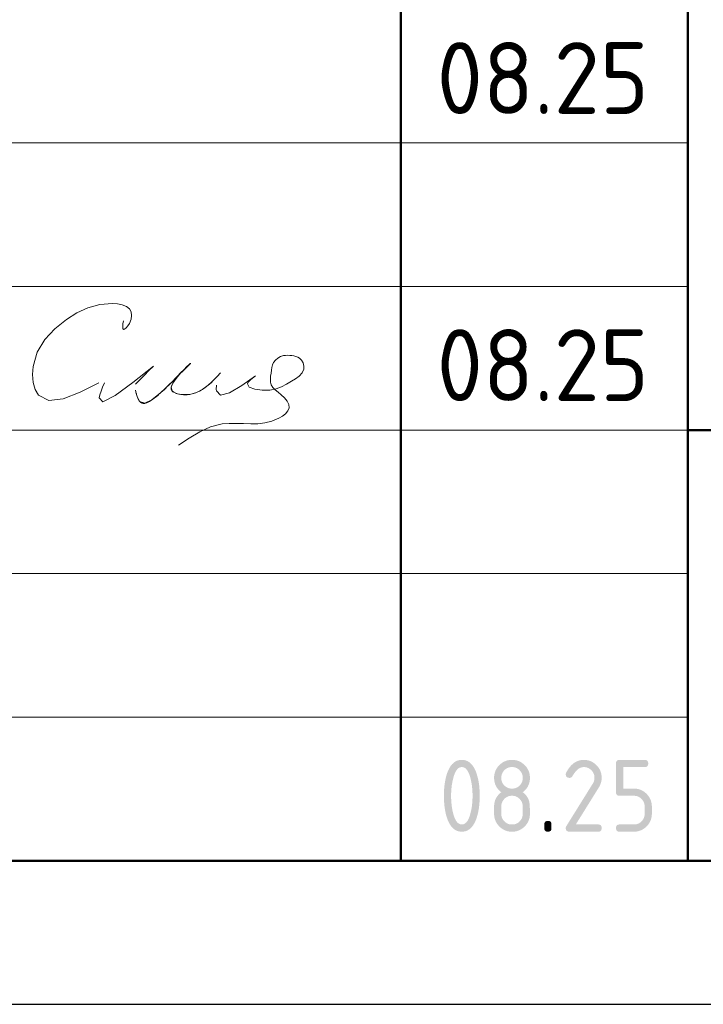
# Model space of a CAD drawing. Header units: millimetres. Extents: x 0 to 21000, y -5 to 14855.
# Tile 13 of 24: x 13586 to 14777, y 0 to 1715. Entities that reach past the tile are written whole.
import ezdxf

# ---------------------------------------------------------------- set-up
doc = ezdxf.new("R2010")
doc.units = ezdxf.units.MM
doc.layers.add('Standard', color=7, linetype='Continuous', lineweight=25)
doc.styles.add('ISOCPEUR', font='txt')

msp = doc.modelspace()

# ---------------------------------------------------------------- hatches: boundary and pattern name
at = {"layer": 'Standard', "linetype": 'Continuous', "lineweight": 25, "transparency": 33554687}
h = msp.add_hatch(color=7, dxfattribs=at)
h.paths.add_polyline_path([(14374.9, 363.1), (14374.9, 367), (14374.7, 370.8), (14374.5, 374.6), (14374.1, 378.2), (14373.7, 381.9), (14373.1, 385.4), (14372.4, 389), (14371.6, 392.4), (14371, 395), (14370.3, 397.3), (14369.6, 399.5), (14368.8, 401.5), (14368, 403.4), (14367.1, 405), (14366.2, 406.6), (14365.3, 407.9), (14364.3, 409.2), (14363.3, 410.2), (14362.2, 411.2), (14361.1, 411.8), (14360, 412.5), (14358.8, 412.8), (14357.5, 413.1), (14356.2, 413.1), (14355, 413.1), (14353.8, 412.8), (14352.6, 412.5), (14351.4, 411.8), (14350.3, 411.2), (14349.3, 410.2), (14348.2, 409.2), (14347.3, 407.9), (14346.3, 406.6), (14345.5, 405), (14344.6, 403.4), (14343.8, 401.4), (14343, 399.5), (14342.3, 397.2), (14341.6, 394.9), (14341, 392.3), (14340.1, 388.8), (14339.5, 385.2), (14338.8, 381.6), (14338.4, 378), (14338, 374.4), (14337.8, 370.6), (14337.6, 366.9), (14337.6, 363.1), (14337.6, 359.3), (14337.8, 355.5), (14338, 351.8), (14338.4, 348.1), (14338.8, 344.5), (14339.4, 340.9), (14340, 337.3), (14340.9, 333.9), (14341.5, 331.3), (14342.2, 329), (14342.9, 326.8), (14343.7, 324.8), (14344.5, 322.9), (14345.4, 321.3), (14346.3, 319.6), (14347.2, 318.4), (14348.2, 317.1), (14349.2, 316.1), (14350.3, 315.1), (14351.4, 314.5), (14352.5, 313.8), (14353.7, 313.5), (14354.9, 313.2), (14356.2, 313.2), (14357.5, 313.2), (14358.8, 313.5), (14360, 313.8), (14361.1, 314.5), (14362.2, 315.1), (14363.3, 316.1), (14364.3, 317.1), (14365.3, 318.4), (14366.2, 319.6), (14367.1, 321.3), (14368, 322.9), (14368.8, 324.8), (14369.6, 326.8), (14370.3, 329), (14371, 331.3), (14371.6, 333.9), (14372.4, 337.3), (14373.1, 340.9), (14373.7, 344.5), (14374.1, 348.1), (14374.5, 351.8), (14374.7, 355.5), (14374.9, 359.3)])
h.paths.add_polyline_path([(14387.4, 363.1), (14387.4, 360.4), (14387.4, 357.7), (14387.3, 355), (14387.1, 352.3), (14386.9, 349.7), (14386.7, 347.2), (14386.4, 344.7), (14386.1, 342.3), (14385.7, 339.9), (14385.3, 337.6), (14384.9, 335.3), (14384.4, 333), (14383.8, 330.8), (14383.2, 328.7), (14382.6, 326.5), (14382, 324.5), (14381, 321.5), (14379.8, 318.9), (14378.6, 316.3), (14377.3, 314.1), (14376, 311.8), (14374.6, 310), (14373.1, 308.1), (14371.5, 306.6), (14369.9, 305.1), (14368.1, 304), (14366.4, 302.9), (14364.5, 302.1), (14362.6, 301.4), (14360.5, 301), (14358.5, 300.6), (14356.2, 300.6), (14354, 300.6), (14352, 301), (14349.9, 301.4), (14348, 302.1), (14346.1, 302.9), (14344.3, 304), (14342.6, 305.1), (14341, 306.6), (14339.4, 308.1), (14337.9, 309.9), (14336.5, 311.8), (14335.2, 314), (14333.9, 316.2), (14332.7, 318.8), (14331.5, 321.4), (14330.5, 324.4), (14329.8, 326.4), (14329.2, 328.6), (14328.6, 330.7), (14328.1, 332.9), (14327.6, 335.2), (14327.2, 337.5), (14326.8, 339.8), (14326.4, 342.2), (14326.1, 344.7), (14325.8, 347.2), (14325.6, 349.7), (14325.4, 352.3), (14325.2, 354.9), (14325.1, 357.6), (14325.1, 360.3), (14325.1, 363.1), (14325.1, 365.9), (14325.1, 368.7), (14325.2, 371.4), (14325.4, 374), (14325.6, 376.6), (14325.8, 379.1), (14326.1, 381.6), (14326.4, 384), (14326.8, 386.5), (14327.2, 388.8), (14327.6, 391.1), (14328.1, 393.3), (14328.6, 395.6), (14329.2, 397.7), (14329.8, 399.8), (14330.5, 401.9), (14331.5, 404.8), (14332.7, 407.4), (14333.9, 410), (14335.2, 412.3), (14336.5, 414.5), (14337.9, 416.4), (14339.4, 418.2), (14341, 419.7), (14342.6, 421.2), (14344.3, 422.3), (14346.1, 423.4), (14348, 424.2), (14349.9, 424.9), (14352, 425.3), (14354, 425.6), (14356.2, 425.6), (14358.5, 425.6), (14360.5, 425.3), (14362.6, 424.9), (14364.5, 424.2), (14366.4, 423.4), (14368.1, 422.3), (14369.9, 421.2), (14371.5, 419.7), (14373.1, 418.2), (14374.6, 416.3), (14376, 414.5), (14377.3, 412.2), (14378.6, 410), (14379.8, 407.4), (14381, 404.8), (14382, 401.8), (14382.6, 399.7), (14383.2, 397.6), (14383.8, 395.5), (14384.4, 393.3), (14384.9, 391), (14385.3, 388.7), (14385.7, 386.4), (14386.1, 384), (14386.4, 381.6), (14386.7, 379.1), (14386.9, 376.5), (14387.1, 373.9), (14387.3, 371.3), (14387.4, 368.6), (14387.4, 365.9)], flags=16)
h = msp.add_hatch(color=7, dxfattribs=at)
h.paths.add_polyline_path([(14443.7, 313.2), (14445.6, 313.2), (14447.4, 313.5), (14449.2, 313.8), (14450.9, 314.5), (14452.6, 315.2), (14454.1, 316.2), (14455.6, 317.2), (14456.9, 318.6), (14458.3, 320), (14459.3, 321.5), (14460.3, 323), (14461, 324.7), (14461.7, 326.3), (14462, 328.1), (14462.3, 329.9), (14462.3, 331.9), (14462.3, 344.4), (14462.3, 346.4), (14462, 348.1), (14461.7, 349.9), (14461, 351.6), (14460.3, 353.3), (14459.3, 354.8), (14458.2, 356.3), (14456.9, 357.7), (14455.5, 359), (14454, 360.1), (14452.5, 361.1), (14450.8, 361.8), (14449.2, 362.5), (14447.4, 362.8), (14445.6, 363.2), (14443.7, 363.2), (14441.7, 363.2), (14439.9, 362.8), (14438.1, 362.5), (14436.5, 361.8), (14434.8, 361.1), (14433.3, 360.1), (14431.8, 359.1), (14430.4, 357.7), (14429.1, 356.3), (14428.1, 354.8), (14427, 353.3), (14426.4, 351.7), (14425.7, 350), (14425.3, 348.2), (14425, 346.4), (14425, 344.4), (14425, 331.9), (14425, 329.9), (14425.3, 328.1), (14425.7, 326.3), (14426.4, 324.7), (14427, 323), (14428.1, 321.5), (14429.1, 320), (14430.4, 318.6), (14431.8, 317.2), (14433.3, 316.2), (14434.8, 315.2), (14436.5, 314.5), (14438.1, 313.8), (14439.9, 313.5), (14441.7, 313.2)])
h.paths.add_polyline_path([(14443.7, 300.6), (14442.1, 300.6), (14440.5, 300.8), (14438.9, 300.9), (14437.4, 301.2), (14435.9, 301.5), (14434.5, 301.9), (14433.1, 302.4), (14431.7, 302.9), (14430.3, 303.5), (14429, 304.2), (14427.7, 304.9), (14426.4, 305.8), (14425.1, 306.6), (14423.9, 307.6), (14422.7, 308.6), (14421.6, 309.8), (14420.5, 310.9), (14419.5, 312.1), (14418.5, 313.3), (14417.6, 314.6), (14416.8, 315.9), (14416, 317.2), (14415.3, 318.5), (14414.8, 319.9), (14414.2, 321.3), (14413.8, 322.7), (14413.3, 324.1), (14413.1, 325.6), (14412.8, 327.1), (14412.6, 328.7), (14412.5, 330.3), (14412.5, 331.9), (14412.5, 344.4), (14412.5, 346.3), (14412.7, 348.2), (14412.9, 350), (14413.3, 351.8), (14413.7, 353.5), (14414.2, 355.2), (14414.8, 356.8), (14415.6, 358.4), (14416.4, 360), (14417.4, 361.4), (14418.4, 362.9), (14419.5, 364.3), (14420.7, 365.7), (14422.1, 366.9), (14423.4, 368.2), (14425, 369.4), (14423.4, 370.6), (14422.1, 371.9), (14420.7, 373.1), (14419.5, 374.5), (14418.4, 375.9), (14417.4, 377.3), (14416.4, 378.8), (14415.6, 380.4), (14414.8, 381.9), (14414.2, 383.6), (14413.7, 385.3), (14413.3, 387), (14412.9, 388.8), (14412.7, 390.6), (14412.5, 392.4), (14412.5, 394.4), (14412.5, 396), (14412.6, 397.6), (14412.8, 399.1), (14413.1, 400.6), (14413.3, 402.1), (14413.8, 403.6), (14414.2, 405), (14414.8, 406.4), (14415.3, 407.8), (14416, 409.1), (14416.8, 410.4), (14417.6, 411.7), (14418.5, 413), (14419.5, 414.2), (14420.5, 415.4), (14421.6, 416.5), (14422.7, 417.6), (14423.9, 418.6), (14425.1, 419.6), (14426.4, 420.5), (14427.7, 421.4), (14429, 422.1), (14430.3, 422.8), (14431.7, 423.4), (14433.1, 423.9), (14434.5, 424.4), (14435.9, 424.8), (14437.4, 425.1), (14438.9, 425.4), (14440.5, 425.5), (14442.1, 425.6), (14443.7, 425.6), (14445.3, 425.6), (14446.9, 425.5), (14448.4, 425.4), (14449.9, 425.1), (14451.4, 424.8), (14452.8, 424.4), (14454.3, 423.9), (14455.7, 423.4), (14457, 422.8), (14458.4, 422.1), (14459.7, 421.4), (14460.9, 420.5), (14462.2, 419.6), (14463.4, 418.6), (14464.6, 417.6), (14465.7, 416.5), (14466.9, 415.4), (14467.9, 414.2), (14468.9, 413), (14469.7, 411.7), (14470.6, 410.4), (14471.3, 409.1), (14472, 407.8), (14472.6, 406.4), (14473.2, 405), (14473.6, 403.6), (14474, 402.1), (14474.3, 400.6), (14474.6, 399.1), (14474.7, 397.6), (14474.9, 396), (14474.9, 394.4), (14474.9, 392.4), (14474.7, 390.6), (14474.5, 388.8), (14474.1, 387), (14473.7, 385.3), (14473.1, 383.6), (14472.5, 381.9), (14471.7, 380.4), (14471, 378.8), (14470, 377.3), (14469, 375.9), (14467.8, 374.5), (14466.7, 373.1), (14465.3, 371.9), (14463.9, 370.6), (14462.3, 369.4), (14464.6, 367.7), (14466.4, 365.8), (14468.3, 363.9), (14469.7, 361.8), (14471.1, 359.7), (14472.1, 357.4), (14473.1, 355.1), (14473.7, 352.6), (14473.9, 352), (14474, 351.2), (14474.1, 350.4), (14474.2, 349.5), (14474.3, 348.5), (14474.4, 347.4), (14474.5, 346.2), (14474.6, 344.9), (14474.6, 343.6), (14474.7, 342.2), (14474.8, 340.7), (14474.8, 339.1), (14474.8, 337.5), (14474.8, 335.7), (14474.9, 333.9), (14474.9, 331.9), (14474.9, 330.3), (14474.7, 328.7), (14474.6, 327.1), (14474.3, 325.6), (14474, 324.1), (14473.6, 322.7), (14473.2, 321.3), (14472.6, 319.9), (14472, 318.5), (14471.3, 317.2), (14470.6, 315.9), (14469.7, 314.6), (14468.9, 313.3), (14467.9, 312.1), (14466.9, 310.9), (14465.7, 309.8), (14464.6, 308.6), (14463.4, 307.6), (14462.2, 306.6), (14460.9, 305.8), (14459.7, 304.9), (14458.4, 304.2), (14457, 303.5), (14455.7, 302.9), (14454.3, 302.4), (14452.8, 301.9), (14451.4, 301.5), (14449.9, 301.2), (14448.4, 300.9), (14446.9, 300.8), (14445.3, 300.6)], flags=16)
h.paths.add_polyline_path([(14443.7, 375.6), (14445.6, 375.6), (14447.4, 376), (14449.2, 376.3), (14450.9, 377), (14452.6, 377.7), (14454.1, 378.7), (14455.6, 379.7), (14456.9, 381.1), (14458.3, 382.4), (14459.3, 383.9), (14460.3, 385.4), (14461, 387.1), (14461.7, 388.8), (14462, 390.6), (14462.3, 392.4), (14462.3, 394.4), (14462.3, 396.3), (14462, 398.1), (14461.7, 399.9), (14461, 401.6), (14460.3, 403.2), (14459.3, 404.7), (14458.2, 406.2), (14456.9, 407.6), (14455.5, 409), (14454, 410), (14452.5, 411.1), (14450.8, 411.7), (14449.2, 412.4), (14447.4, 412.8), (14445.6, 413.1), (14443.7, 413.1), (14441.7, 413.1), (14439.9, 412.8), (14438.1, 412.4), (14436.5, 411.7), (14434.8, 411.1), (14433.3, 410), (14431.8, 409), (14430.4, 407.7), (14429.1, 406.3), (14428.1, 404.8), (14427, 403.3), (14426.4, 401.6), (14425.7, 400), (14425.3, 398.1), (14425, 396.3), (14425, 394.4), (14425, 392.4), (14425.3, 390.6), (14425.7, 388.8), (14426.4, 387.1), (14427, 385.4), (14428.1, 383.9), (14429.1, 382.4), (14430.4, 381.1), (14431.8, 379.7), (14433.3, 378.7), (14434.8, 377.7), (14436.5, 377), (14438.1, 376.3), (14439.9, 376), (14441.7, 375.6)])
for points in [[(14568.6, 425.6), (14570.2, 425.6), (14571.8, 425.5), (14573.3, 425.4), (14574.8, 425.1), (14576.3, 424.8), (14577.8, 424.4), (14579.2, 423.9), (14580.6, 423.4), (14582, 422.8), (14583.3, 422.1), (14584.6, 421.4), (14585.9, 420.5), (14587.1, 419.6), (14588.3, 418.6), (14589.5, 417.6), (14590.7, 416.5), (14591.8, 415.4), (14592.8, 414.2), (14593.8, 413), (14594.7, 411.7), (14595.5, 410.4), (14596.3, 409.1), (14597, 407.8), (14597.5, 406.4), (14598.1, 405), (14598.5, 403.6), (14599, 402.1), (14599.2, 400.6), (14599.5, 399.1), (14599.7, 397.6), (14599.8, 396), (14599.8, 394.4), (14599.8, 392.2), (14599.5, 389.9), (14599.1, 387.7), (14598.4, 385.5), (14597.7, 383.2), (14596.6, 380.9), (14595.6, 378.7), (14594.1, 376.4), (14554.8, 313.2), (14593.6, 313.2), (14594.4, 313.2), (14595, 313.1), (14595.7, 313), (14596.3, 312.8), (14596.9, 312.6), (14597.4, 312.3), (14597.9, 312), (14598.3, 311.6), (14598.7, 311.2), (14598.9, 310.7), (14599.2, 310.2), (14599.4, 309.6), (14599.6, 309.1), (14599.7, 308.4), (14599.8, 307.7), (14599.8, 306.9), (14599.8, 306.1), (14599.7, 305.4), (14599.6, 304.8), (14599.4, 304.2), (14599.2, 303.6), (14598.9, 303.1), (14598.7, 302.6), (14598.3, 302.2), (14597.9, 301.8), (14597.4, 301.5), (14596.9, 301.2), (14596.3, 301), (14595.7, 300.8), (14595, 300.7), (14594.4, 300.6), (14593.6, 300.6), (14543.6, 300.6), (14542.8, 300.6), (14542.1, 300.7), (14541.4, 300.8), (14540.9, 301), (14540.3, 301.2), (14539.8, 301.5), (14539.3, 301.8), (14538.9, 302.2), (14538.5, 302.6), (14538.2, 303.1), (14537.9, 303.6), (14537.7, 304.2), (14537.5, 304.7), (14537.4, 305.4), (14537.3, 306.1), (14537.3, 306.9), (14537.3, 307.8), (14537.6, 308.7), (14537.9, 309.6), (14538.4, 310.5), (14584.2, 384.1), (14585, 385.3), (14585.6, 386.6), (14586.2, 387.9), (14586.5, 389.1), (14586.9, 390.4), (14587.1, 391.7), (14587.3, 393.1), (14587.3, 394.4), (14587.3, 396.3), (14587, 398.1), (14586.6, 399.9), (14585.9, 401.6), (14585.3, 403.2), (14584.2, 404.7), (14583.2, 406.3), (14581.8, 407.6), (14580.5, 409), (14578.9, 410), (14577.4, 411.1), (14575.8, 411.7), (14574.1, 412.4), (14572.3, 412.8), (14570.5, 413.1), (14568.6, 413.1), (14567.3, 413.1), (14566, 412.9), (14564.7, 412.6), (14563.4, 412.1), (14562.1, 411.6), (14560.9, 410.9), (14559.6, 410.2), (14558.4, 409.2), (14557.2, 408.2), (14556, 407), (14554.8, 405.8), (14553.6, 404.3), (14552.4, 402.8), (14551.3, 401.1), (14550.1, 399.4), (14549, 397.4), (14548.6, 396.6), (14548, 396.1), (14547.5, 395.5), (14546.8, 395.1), (14546.1, 394.8), (14545.3, 394.6), (14544.5, 394.4), (14543.6, 394.4), (14542.8, 394.4), (14542.1, 394.5), (14541.4, 394.6), (14540.9, 394.8), (14540.3, 395), (14539.8, 395.3), (14539.3, 395.6), (14538.9, 395.9), (14538.5, 396.3), (14538.2, 396.8), (14537.9, 397.3), (14537.7, 397.9), (14537.5, 398.5), (14537.4, 399.2), (14537.3, 399.8), (14537.3, 400.6), (14537.3, 401.3), (14537.5, 402), (14537.6, 402.6), (14537.9, 403.2), (14539.4, 406), (14540.9, 408.4), (14542.5, 410.9), (14544.2, 413), (14545.9, 415.1), (14547.7, 416.9), (14549.5, 418.6), (14551.4, 420), (14553.3, 421.4), (14555.3, 422.5), (14557.4, 423.5), (14559.5, 424.2), (14561.7, 424.9), (14563.9, 425.3), (14566.2, 425.6)], [(14624.8, 369.4), (14624.8, 419.4), (14624.8, 420.2), (14624.9, 420.9), (14625, 421.5), (14625.2, 422.1), (14625.4, 422.7), (14625.7, 423.2), (14626, 423.7), (14626.4, 424.1), (14626.7, 424.5), (14627.2, 424.8), (14627.7, 425.1), (14628.3, 425.3), (14628.9, 425.4), (14629.6, 425.5), (14630.3, 425.6), (14631, 425.6), (14674.7, 425.6), (14675.4, 425.6), (14676.1, 425.5), (14676.8, 425.4), (14677.4, 425.3), (14678, 425.1), (14678.5, 424.8), (14679, 424.5), (14679.3, 424.1), (14679.7, 423.7), (14680, 423.2), (14680.3, 422.7), (14680.5, 422.1), (14680.7, 421.5), (14680.8, 420.8), (14680.9, 420.2), (14680.9, 419.4), (14680.9, 418.6), (14680.8, 417.9), (14680.7, 417.2), (14680.5, 416.6), (14680.3, 416.1), (14680, 415.6), (14679.7, 415.1), (14679.3, 414.7), (14679, 414.3), (14678.5, 414), (14678, 413.7), (14677.4, 413.5), (14676.8, 413.3), (14676.1, 413.2), (14675.4, 413.1), (14674.7, 413.1), (14637.3, 413.1), (14637.3, 375.7), (14656, 375.7), (14657.6, 375.7), (14659.2, 375.5), (14660.8, 375.4), (14662.2, 375.1), (14663.7, 374.8), (14665.2, 374.4), (14666.6, 373.9), (14668, 373.4), (14669.4, 372.8), (14670.7, 372.1), (14672, 371.4), (14673.3, 370.5), (14674.5, 369.6), (14675.7, 368.6), (14676.9, 367.6), (14678.1, 366.5), (14679.2, 365.3), (14680.2, 364.1), (14681.2, 362.9), (14682.1, 361.7), (14682.9, 360.4), (14683.6, 359.1), (14684.3, 357.7), (14684.9, 356.4), (14685.5, 355), (14685.9, 353.5), (14686.3, 352.1), (14686.6, 350.6), (14686.9, 349.1), (14687, 347.6), (14687.2, 346), (14687.2, 344.4), (14687.2, 331.9), (14687.2, 330.3), (14687, 328.7), (14686.9, 327.2), (14686.6, 325.7), (14686.3, 324.1), (14685.9, 322.7), (14685.5, 321.3), (14684.9, 319.9), (14684.3, 318.5), (14683.6, 317.2), (14682.9, 315.9), (14682, 314.6), (14681.2, 313.3), (14680.2, 312.1), (14679.2, 310.9), (14678, 309.8), (14676.9, 308.6), (14675.7, 307.6), (14674.5, 306.6), (14673.2, 305.8), (14671.9, 304.9), (14670.6, 304.2), (14669.3, 303.5), (14667.9, 302.9), (14666.5, 302.4), (14665.1, 301.9), (14663.7, 301.5), (14662.2, 301.2), (14660.7, 300.9), (14659.1, 300.8), (14657.6, 300.6), (14656, 300.6), (14631, 300.6), (14630.3, 300.6), (14629.6, 300.7), (14628.9, 300.8), (14628.3, 301), (14627.7, 301.2), (14627.2, 301.5), (14626.7, 301.8), (14626.4, 302.2), (14626, 302.6), (14625.7, 303.1), (14625.4, 303.6), (14625.2, 304.2), (14625, 304.8), (14624.9, 305.4), (14624.8, 306.1), (14624.8, 306.9), (14624.8, 307.7), (14624.9, 308.4), (14625, 309.1), (14625.2, 309.6), (14625.4, 310.2), (14625.7, 310.7), (14626, 311.2), (14626.4, 311.6), (14626.7, 312), (14627.2, 312.3), (14627.7, 312.6), (14628.3, 312.8), (14628.9, 313), (14629.6, 313.1), (14630.3, 313.2), (14631, 313.2), (14656, 313.2), (14657.9, 313.2), (14659.7, 313.5), (14661.5, 313.8), (14663.2, 314.5), (14664.9, 315.2), (14666.4, 316.2), (14667.9, 317.2), (14669.2, 318.6), (14670.6, 320), (14671.6, 321.5), (14672.6, 323), (14673.3, 324.7), (14674, 326.3), (14674.3, 328.1), (14674.7, 329.9), (14674.7, 331.9), (14674.7, 344.4), (14674.7, 346.3), (14674.3, 348.1), (14674, 349.9), (14673.3, 351.6), (14672.6, 353.3), (14671.6, 354.8), (14670.6, 356.3), (14669.2, 357.7), (14667.8, 359), (14666.3, 360.1), (14664.8, 361.1), (14663.1, 361.8), (14661.5, 362.5), (14659.7, 362.8), (14657.9, 363.1), (14656, 363.1), (14631, 363.1), (14630.3, 363.1), (14629.6, 363.2), (14628.9, 363.3), (14628.3, 363.5), (14627.7, 363.7), (14627.2, 364), (14626.7, 364.3), (14626.4, 364.7), (14626, 365.1), (14625.7, 365.6), (14625.4, 366.1), (14625.2, 366.7), (14625, 367.2), (14624.9, 367.9), (14624.8, 368.6)], [(14499.9, 313.2), (14499.9, 313.9), (14500, 314.6), (14500.1, 315.3), (14500.3, 315.9), (14500.5, 316.5), (14500.8, 317), (14501.1, 317.5), (14501.5, 317.9), (14501.9, 318.3), (14502.4, 318.5), (14502.8, 318.8), (14503.4, 319), (14504, 319.2), (14504.7, 319.3), (14505.4, 319.4), (14506.2, 319.4), (14507, 319.4), (14507.6, 319.3), (14508.3, 319.2), (14508.9, 319), (14509.5, 318.8), (14510, 318.5), (14510.5, 318.3), (14510.9, 317.9), (14511.3, 317.5), (14511.6, 317), (14511.8, 316.5), (14512, 315.9), (14512.2, 315.3), (14512.3, 314.6), (14512.4, 313.9), (14512.4, 313.2), (14512.4, 306.9), (14512.4, 306.1), (14512.3, 305.4), (14512.2, 304.8), (14512, 304.2), (14511.8, 303.6), (14511.6, 303.1), (14511.3, 302.6), (14510.9, 302.2), (14510.5, 301.8), (14510, 301.5), (14509.5, 301.2), (14508.9, 301), (14508.3, 300.8), (14507.6, 300.7), (14507, 300.6), (14506.2, 300.6), (14505.4, 300.6), (14504.7, 300.7), (14504, 300.8), (14503.4, 301), (14502.8, 301.2), (14502.4, 301.5), (14501.9, 301.8), (14501.5, 302.2), (14501.1, 302.6), (14500.8, 303.1), (14500.5, 303.6), (14500.3, 304.2), (14500.1, 304.8), (14500, 305.4), (14499.9, 306.1), (14499.9, 306.9)]]:
    msp.add_hatch(color=7, dxfattribs=at).paths.add_polyline_path(points, flags=16)

# ---------------------------------------------------------------- linework, layer by layer
at = {"layer": 'Standard', "color": 7, "linetype": 'Continuous', "lineweight": 50, "transparency": 33554687}
for p, q in [((14250, 250), (14250, 3000)), ((14750, 250), (14750, 3000)), ((14750, 1000), (20750, 1000))]:
    msp.add_line(p, q, dxfattribs=at)
at = {"layer": 'Standard', "color": 7, "linetype": 'Continuous', "lineweight": 13, "transparency": 33554687}
for p, q in [((11500, 1500), (14750, 1500)), ((11500, 1250), (14750, 1250)), ((11500, 1250), (14750, 1250)), ((11500, 1000), (14750, 1000)), ((11500, 1000), (14750, 1000)), ((11500, 750), (14750, 750)), ((11500, 500), (14750, 500))]:
    msp.add_line(p, q, dxfattribs=at)
at = {"layer": 'Standard', "color": 7, "linetype": 'Continuous', "lineweight": 25, "transparency": 33554687}
msp.add_line((11500, 250), (20750, 250), dxfattribs=at)
msp.add_line((11500, 250), (20750, 250), dxfattribs=at)
msp.add_line((11500, 250), (20750, 250), dxfattribs=at)
msp.add_lwpolyline([(0, 0), (21000, 0), (21000, 14850), (0, 14850), (0, 0)], close=True, dxfattribs=at)
at = {"layer": 'Standard', "color": 7, "linetype": 'Continuous', "lineweight": 50, "transparency": 33554687}
msp.add_lwpolyline([(1000, 14600), (20750, 14600), (20750, 250), (1000, 250), (1000, 14600)], close=True, dxfattribs=at)
at = {"layer": 'Standard', "color": 7, "linetype": 'Continuous', "lineweight": 25, "transparency": 33554687}
msp.add_lwpolyline([(20750, 3000), (11500, 3000), (11500, 250), (20750, 250), (20750, 3000)], dxfattribs=at)
at = {"layer": 'Standard', "color": 250, "linetype": 'Continuous', "lineweight": 18, "true_color": 0x2d2d2d, "transparency": 33554687}
for points in [[(13766.8, 1190.3), (13766.1, 1185), (13765.6, 1180.4), (13765.8, 1176.9), (13766.8, 1175.3), (13768.9, 1175.8), (13771.7, 1178.2), (13774.7, 1181.7), (13777.4, 1185.9), (13780.3, 1192.9), (13781.2, 1199.7), (13780.2, 1205.8), (13777.4, 1210.9), (13772, 1215.5), (13764.8, 1218.4), (13756.6, 1219.9), (13748, 1220.5), (13725.6, 1218.8), (13705, 1213), (13685.8, 1204), (13667.7, 1192.5), (13647.5, 1176.5), (13629.9, 1157.8), (13616.6, 1136), (13609.4, 1110.8), (13608.7, 1096.7), (13609.9, 1082.9), (13613.3, 1070.5), (13618.7, 1060.7), (13636.7, 1051.3), (13661.8, 1054.6), (13691.6, 1066.3), (13723.8, 1082.2)], [(13935.9, 1099.6), (13935.6, 1099.3), (13935.4, 1099), (13935.1, 1098.7), (13934.9, 1098.4), (13931.1, 1094.4), (13927.3, 1090.3), (13923.4, 1086.4), (13919.4, 1082.5), (13916.8, 1080.2), (13914.3, 1078), (13911.6, 1075.9), (13908.9, 1073.8), (13906.6, 1072.3), (13904.3, 1070.8), (13902, 1069.4), (13899.5, 1068), (13897.4, 1067), (13895.2, 1066), (13893, 1065.1), (13890.8, 1064.3), (13888.7, 1063.6), (13886.5, 1063), (13884.4, 1062.5), (13882.2, 1062.2), (13880, 1061.9), (13877.9, 1061.7), (13875.7, 1061.6), (13873.6, 1061.5), (13871.4, 1061.6), (13869.2, 1061.8), (13867, 1062), (13864.8, 1062.4), (13863.1, 1062.7), (13861.3, 1063.2), (13859.6, 1063.7), (13857.9, 1064.3), (13856.8, 1064.7), (13855.7, 1065.2), (13854.7, 1065.8), (13853.7, 1066.5), (13853.1, 1066.9), (13852.6, 1067.4), (13852, 1067.9), (13851.5, 1068.5), (13851.2, 1069), (13850.9, 1069.5), (13850.7, 1070.1), (13850.4, 1070.6), (13850.3, 1071.2), (13850.1, 1071.9), (13850.1, 1072.5), (13850, 1073.2), (13850.1, 1074.1), (13850.2, 1075), (13850.4, 1075.8), (13850.6, 1076.7), (13851, 1078.1), (13851.6, 1079.4), (13852.2, 1080.7), (13852.8, 1081.9), (13854.1, 1084), (13855.4, 1085.9), (13856.8, 1087.9), (13858.2, 1089.8), (13860.9, 1093.2), (13863.7, 1096.5), (13866.6, 1099.7), (13869.7, 1102.8), (13873.1, 1106), (13876.6, 1109.2), (13880, 1112.6), (13883.4, 1116.2), (13883.5, 1116.3), (13883.6, 1116.4), (13883.7, 1116.5), (13883.8, 1116.6), (13883.8, 1116.6), (13883.8, 1116.6), (13883.8, 1116.6), (13883.8, 1116.6), (13883.8, 1116.6), (13883.8, 1116.6), (13883.8, 1116.6), (13883.8, 1116.6), (13883.8, 1116.6), (13883.8, 1116.6), (13883.8, 1116.6), (13883.8, 1116.6), (13883.8, 1116.6), (13883.8, 1116.6), (13883.8, 1116.6), (13883.8, 1116.5), (13883.8, 1116.5), (13883.7, 1116.4), (13883.6, 1116.3), (13883.6, 1116.2), (13877.4, 1110.8), (13871.8, 1105.2), (13866.4, 1099.5), (13861.1, 1093.8), (13853.5, 1085.9), (13845.6, 1078), (13837.6, 1070.4), (13829.3, 1062.9), (13826.5, 1060.4), (13823.6, 1057.9), (13820.6, 1055.5), (13817.6, 1053.3), (13815.8, 1052), (13814, 1050.8), (13812.2, 1049.7), (13810.2, 1048.7), (13809, 1048.2), (13807.8, 1047.7), (13806.6, 1047.3), (13805.3, 1046.9), (13804.4, 1046.7), (13803.5, 1046.6), (13802.6, 1046.6), (13801.7, 1046.6), (13801, 1046.7), (13800.3, 1046.8), (13799.7, 1046.9), (13799, 1047.2), (13798.4, 1047.4), (13797.8, 1047.8), (13797.2, 1048.1), (13796.6, 1048.6), (13796, 1049.1), (13795.4, 1049.7), (13794.9, 1050.4), (13794.4, 1051.1), (13793.6, 1052.3), (13792.9, 1053.6), (13792.3, 1054.9), (13791.7, 1056.3), (13790.5, 1059.6), (13789.4, 1062.9), (13788.5, 1066.3), (13787.6, 1069.8)], [(13787.6, 1069.8), (13789.2, 1064), (13790.9, 1058.5), (13792.8, 1053.7), (13795.1, 1050), (13804.3, 1046.7), (13816.6, 1052.6), (13831.4, 1064.8), (13848, 1080.8), (13861.9, 1094.6), (13874.2, 1106.7), (13882.1, 1114.7), (13883.3, 1116.2), (13880.8, 1113.9), (13876.6, 1109.8), (13871.3, 1104.5), (13865.6, 1098.5), (13858.5, 1090.1), (13852.9, 1082), (13850.1, 1074.6), (13851.5, 1068.6), (13854.5, 1065.9), (13858.9, 1063.9), (13864, 1062.5), (13869.5, 1061.8), (13882.4, 1062.2), (13894.2, 1065.6), (13905, 1071.2), (13914.7, 1078.4), (13920.3, 1083.4), (13925.6, 1088.6), (13930.8, 1094.1), (13935.9, 1099.6)], [(13996.9, 1094.4), (13991.9, 1090.7), (13987.5, 1087), (13984.3, 1083.5), (13982.8, 1080.3), (13986, 1075), (13995.6, 1071.5), (14008.5, 1069.6), (14021.7, 1069.7), (14033, 1071.6), (14042.4, 1075.1), (14051, 1079.7), (14059.8, 1085.2), (14066.7, 1089.4), (14073.1, 1094.2), (14078.3, 1099.7), (14081, 1106.4), (14081.1, 1111.6), (14079.8, 1116.9), (14077.3, 1121.7), (14073.7, 1125.5), (14070.7, 1127.2), (14067.4, 1128.4), (14063.9, 1129.2), (14060.3, 1129.7), (14056.5, 1130.1), (14052.8, 1130.3), (14049.1, 1130.2), (14045.4, 1129.7), (14040.3, 1128), (14035.7, 1125.4), (14031.6, 1121.9), (14028.5, 1117.9), (14026.5, 1113.6), (14025.3, 1109), (14024.6, 1104.1), (14024, 1099.1), (14023.3, 1093.8), (14022.9, 1088.6), (14023, 1083.6), (14024, 1079.1), (14026.8, 1074.3), (14031.1, 1070), (14036.2, 1065.8), (14041.7, 1061.4), (14047.3, 1056.1), (14051.9, 1050.3), (14054.8, 1044.4), (14055.4, 1038.5), (14053.3, 1033.3), (14049.2, 1028.6), (14043.8, 1024.4), (14037.7, 1020.8), (14025.4, 1015.5), (14013.3, 1012.4), (14001, 1011), (13988.7, 1010.7), (13976.2, 1011.2), (13963.5, 1011.7), (13951, 1011.7), (13938.7, 1010.7), (13918.8, 1005.6), (13899.7, 997), (13881.1, 986.1), (13862.9, 974)], [(13733.8, 1082.2), (13730.7, 1074.8), (13728, 1067.8), (13725.8, 1061.5), (13724.6, 1056.3), (13731.1, 1049.3), (13752.3, 1060.2), (13783.4, 1082.9), (13819.4, 1111.6)], [(13819.4, 1111.6), (13811.4, 1103.6), (13803.5, 1095.7), (13795.5, 1087.7), (13787.6, 1079.8)], [(13928.8, 1078.4), (13928.7, 1075.7), (13928.6, 1073.1), (13928.6, 1070.6), (13928.8, 1068.4), (13936, 1060.6), (13951.6, 1065.1), (13972.9, 1077.7), (13996.9, 1094.4)]]:
    msp.add_lwpolyline(points, dxfattribs=at)

# ---------------------------------------------------------------- texts
at = {"layer": 'Standard', "color": 7, "linetype": 'Continuous', "lineweight": 25, "transparency": 33554687, "char_height": 125, "width": 445.84, "attachment_point": 7, "style": 'ISOCPEUR'}
for insert in [(14312.5, 1550.6), (14312.5, 1050.6)]:
    msp.add_mtext('\\W0.94;08.25', dxfattribs=dict(at, insert=insert))

doc.saveas('drawing.dxf')
